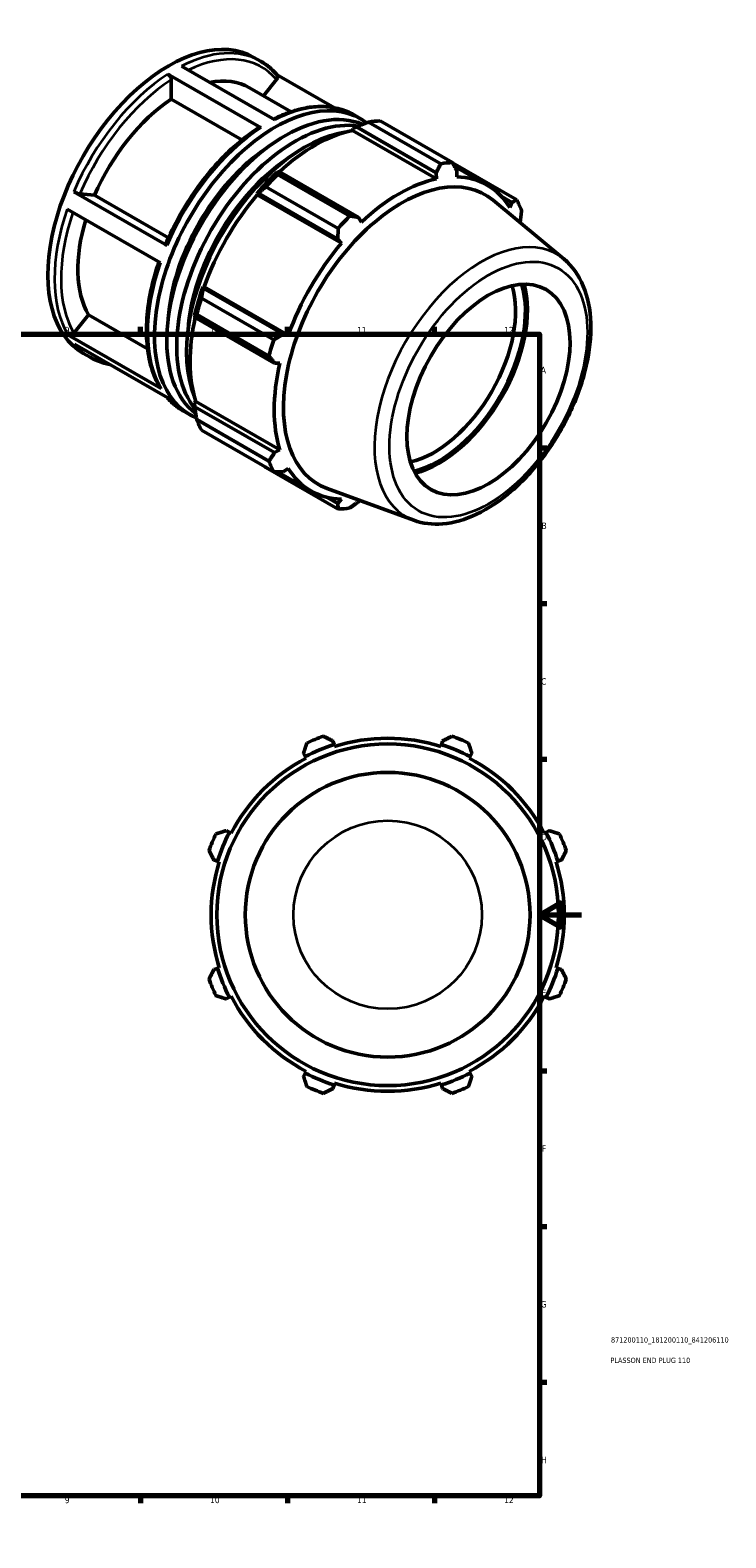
# Model space of a CAD drawing. Header units: millimetres. Extents: x -37 to 910, y -61 to 719.
# Tile 3 of 3: x 578 to 910, y 0 to 719. Entities that reach past the tile are written whole.
import ezdxf

# ---------------------------------------------------------------- set-up
doc = ezdxf.new("R2010")
doc.units = ezdxf.units.MM
for name, color, linetype, lineweight in [('Border (ANSI)', 7, 'Continuous', 70), ('Title (ISO)', 7, 'Continuous', 50), ('Visible (ANSI)', 7, 'Continuous', 50), ('Visible Narrow (ANSI)', 7, 'Continuous', 35)]:
    doc.layers.add(name, color=color, linetype=linetype, lineweight=lineweight)
doc.styles.add('Note Text (ANSI)', font='tahoma.ttf')
doc.styles.add('Note Text (ISO)', font='tahoma.ttf')

# ---------------------------------------------------------------- blocks, each defined once
blk = doc.blocks.new('Borders Default Border')
at = {"layer": 'Border (ANSI)'}
for p, q in [((70.08, 574), (70.08, 577.45)), ((140.17, 574), (140.17, 577.45)), ((210.25, 574), (210.25, 577.45)), ((280.33, 574), (280.33, 577.45)), ((350.42, 574), (350.42, 577.45)), ((490.58, 574), (490.58, 577.45)), ((560.67, 574), (560.67, 577.45)), ((630.75, 574), (630.75, 577.45)), ((700.83, 574), (700.83, 577.45)), ((770.92, 574), (770.92, 577.45)), ((20, 519.75), (16.55, 519.75)), ((821, 519.75), (824.45, 519.75)), ((20, 445.5), (16.55, 445.5)), ((821, 445.5), (824.45, 445.5)), ((20, 371.25), (16.55, 371.25)), ((821, 371.25), (824.45, 371.25)), ((20, 222.75), (16.55, 222.75)), ((821, 222.75), (824.45, 222.75)), ((20, 148.5), (16.55, 148.5)), ((821, 148.5), (824.45, 148.5)), ((20, 74.25), (16.55, 74.25)), ((821, 74.25), (824.45, 74.25)), ((70.08, 20), (70.08, 16.55)), ((140.17, 20), (140.17, 16.55)), ((210.25, 20), (210.25, 16.55)), ((280.33, 20), (280.33, 16.55)), ((350.42, 20), (350.42, 16.55)), ((490.58, 20), (490.58, 16.55)), ((560.67, 20), (560.67, 16.55)), ((630.75, 20), (630.75, 16.55)), ((700.83, 20), (700.83, 16.55)), ((770.92, 20), (770.92, 16.55))]:
    blk.add_line(p, q, dxfattribs=at)
at = {"layer": 'Border (ANSI)', "flags": 128}
for points in [[(420.5, 594), (420.5, 574), (414.73, 584), (426.27, 584), (420.5, 574)], [(20, 20), (20, 574), (821, 574), (821, 20), (20, 20)], [(0, 297), (20, 297), (10, 302.77), (10, 291.23), (20, 297)], [(841, 297), (821, 297), (831, 302.77), (831, 291.23), (821, 297)], [(420.5, 0), (420.5, 20), (414.73, 10), (426.27, 10), (420.5, 20)]]:
    blk.add_lwpolyline(points, dxfattribs=at)
at = {"layer": 'Border (ANSI)', "attachment_point": 7, "style": 'Note Text (ANSI)'}
for s, insert, char_height in [('1', (34.35, 574.4), 3.05), ('2', (104.2, 574.4), 3.05), ('3', (174.26, 574.34), 3.05), ('4', (244.23, 574.4), 3.05), ('5', (314.48, 574.34), 3.05), ('6', (384.49, 574.34), 3.05), ('7', (454.6, 574.4), 3.05), ('8', (524.63, 574.33), 3.05), ('9', (594.7, 574.34), 3.05), ('10', (663.96, 574.34), 3.048), ('11', (734.04, 574.4), 3.048), ('12', (804.13, 574.4), 3.048), ('A', (16.78, 555.35), 3.05), ('A', (821.63, 555.35), 3.05), ('B', (17.15, 481.1), 3.05), ('B', (821.99, 481.1), 3.05), ('C', (16.95, 406.8), 3.05), ('C', (821.8, 406.8), 3.05), ('D', (16.96, 332.6), 3.05), ('D', (821.81, 332.6), 3.05), ('E', (17.21, 258.35), 3.05), ('E', (822.05, 258.35), 3.05), ('F', (17.29, 184.1), 3.05), ('F', (822.14, 184.1), 3.05), ('G', (16.81, 109.79), 3.05), ('G', (821.66, 109.79), 3.05), ('H', (16.97, 35.6), 3.05), ('H', (821.81, 35.6), 3.05), ('1', (34.35, 16.55), 3.05), ('2', (104.2, 16.55), 3.05), ('3', (174.26, 16.49), 3.05), ('4', (244.23, 16.55), 3.05), ('5', (314.48, 16.49), 3.05), ('6', (384.49, 16.49), 3.05), ('7', (454.6, 16.55), 3.05), ('8', (524.63, 16.48), 3.05), ('9', (594.7, 16.49), 3.05), ('10', (663.96, 16.49), 3.048), ('11', (734.04, 16.55), 3.048), ('12', (804.13, 16.55), 3.048)]:
    blk.add_mtext(s, dxfattribs=dict(at, insert=insert, char_height=char_height))
blk = doc.blocks.new('Title Blocks ISO')
at = {"layer": 'Title (ISO)', "color": 232, "true_color": 0xca0064, "style": 'Note Text (ISO)'}
for tag, p in [('PART_NUMBER_001', (34.1, 73.13)), ('DESCRIPTION_001', (33.84, 63.4))]:
    blk.add_attdef(tag, p, '', height=2.5, dxfattribs=at)

msp = doc.modelspace()

# ---------------------------------------------------------------- linework, layer by layer
at = {"layer": 'Visible (ANSI)'}
for p, q in [((684.877, 705.962), (688.049, 704.136)), ((688.379, 672.39), (643.902, 698.003)), ((650.301, 701.726), (694.778, 676.114)), ((723.255, 681.934), (695.652, 697.829)), ((645.458, 685.984), (645.458, 695.305)), ((682.83, 691.476), (702.664, 680.054)), ((689.443, 687.668), (695.644, 695.378)), ((679.162, 666.575), (645.458, 685.984)), ((732.526, 678.523), (735.698, 676.697)), ((731.858, 671.154), (732.05, 671.97)), ((731.858, 671.154), (771.954, 648.064)), ((732.05, 671.97), (733.715, 672.866)), ((733.715, 672.866), (771.756, 650.96)), ((773.917, 655.272), (739.47, 675.108)), ((745.056, 675.65), (779.503, 655.813)), ((810.147, 638.03), (779.615, 655.612)), ((696.768, 651.59), (695.873, 651.137)), ((696.133, 650.152), (730.58, 630.315)), ((734.809, 629.683), (696.768, 651.59)), ((771.756, 650.96), (771.954, 648.064)), ((780.485, 654.039), (796.059, 645.07)), ((781.538, 648.993), (781.649, 651.919)), ((599.037, 641.855), (643.515, 616.243)), ((601.942, 640.836), (608.919, 640.196)), ((608.919, 640.196), (644.128, 619.921)), ((686.186, 640.919), (686.875, 641.154)), ((686.481, 640.433), (686.186, 640.919)), ((686.481, 640.433), (726.578, 617.343)), ((686.875, 641.154), (724.916, 619.248)), ((724.993, 624.423), (690.546, 644.26)), ((640.344, 607.99), (595.867, 633.602)), ((832.779, 609.663), (798.89, 637.855)), ((802.922, 639.552), (807.775, 636.758)), ((807.775, 636.758), (806.847, 634.306)), ((736.162, 627.452), (734.809, 629.683)), ((811.657, 627.235), (811.873, 627.679)), ((724.916, 619.248), (726.578, 617.343)), ((659.902, 591.183), (694.349, 571.346)), ((660.75, 595.904), (660.605, 596.612)), ((660.605, 596.612), (661.173, 596.597)), ((698.79, 573.998), (660.75, 595.904)), ((661.173, 596.597), (701.269, 573.507)), ((599.044, 574.463), (606.02, 583.137)), ((606.02, 583.137), (634.174, 566.925)), ((656.592, 583.101), (656.652, 582.106)), ((692.035, 563.555), (657.588, 583.391)), ((656.652, 582.106), (694.692, 560.199)), ((596.139, 573.681), (640.616, 548.069)), ((643.845, 543.54), (599.368, 569.152)), ((701.269, 573.507), (698.79, 573.998)), ((603.585, 564.796), (606.757, 562.969)), ((694.692, 560.199), (697.299, 560.14)), ((656.592, 541.273), (657.203, 541.847)), ((656.652, 539.388), (656.592, 541.273)), ((694.692, 517.482), (656.652, 539.388)), ((657.203, 541.847), (697.299, 518.757)), ((651.234, 537.357), (654.406, 535.53)), ((657.588, 533.286), (692.035, 513.449)), ((694.349, 508.322), (659.902, 528.159)), ((697.299, 518.757), (694.692, 517.482)), ((690.546, 510.376), (724.993, 490.539)), ((696.16, 508.352), (712.057, 499.198)), ((698.79, 508.403), (701.269, 509.962)), ((761.111, 485.21), (719.718, 500.371)), ((724.916, 493.242), (719.94, 496.107)), ((726.578, 495.275), (724.916, 493.242)), ((734.809, 494.201), (735.157, 494.716)), ((708.528, 374.172), (709.364, 372.566)), ((723.063, 378.241), (722.519, 379.967)), ((723.336, 377.378), (723.063, 378.241)), ((774.226, 378.241), (773.953, 377.378)), ((774.77, 379.967), (774.226, 378.241)), ((787.925, 372.566), (788.761, 374.172)), ((709.364, 372.566), (709.781, 371.763)), ((787.508, 371.763), (787.925, 372.566)), ((673.187, 336.389), (671.581, 337.225)), ((673.989, 335.971), (673.187, 336.389)), ((824.103, 336.389), (823.3, 335.971)), ((825.708, 337.225), (824.103, 336.389)), ((665.786, 323.233), (667.512, 322.689)), ((667.512, 322.689), (668.375, 322.417)), ((828.914, 322.417), (829.777, 322.689)), ((829.777, 322.689), (831.503, 323.233)), ((667.512, 271.527), (665.786, 270.983)), ((668.375, 271.799), (667.512, 271.527)), ((829.777, 271.527), (828.914, 271.799)), ((831.503, 270.983), (829.777, 271.527)), ((671.581, 256.991), (673.187, 257.827)), ((673.187, 257.827), (673.989, 258.245)), ((823.3, 258.245), (824.103, 257.827)), ((824.103, 257.827), (825.708, 256.991)), ((709.364, 221.65), (708.528, 220.045)), ((709.781, 222.453), (709.364, 221.65)), ((722.519, 214.249), (723.063, 215.975)), ((723.063, 215.975), (723.336, 216.839)), ((773.953, 216.839), (774.226, 215.975)), ((774.226, 215.975), (774.77, 214.249)), ((787.925, 221.65), (787.508, 222.453)), ((788.761, 220.045), (787.925, 221.65))]:
    msp.add_line(p, q, dxfattribs=at)
for radius in [81.45, 67.875]:
    msp.add_circle((748.645, 297.108), radius, dxfattribs=at)
for radius, start, end in [(90.5, 109.791984, 115.208016), (84.165, 72.5, 107.5), (90.5, 64.791984, 70.208016), (85.07, 107.5, 117.5), (85.07, 62.5, 72.5), (84.165, 117.5, 152.5), (84.165, 27.5, 62.5), (90.5, 154.791984, 160.208016), (85.07, 152.5, 162.5), (85.07, 17.5, 27.5), (90.5, 19.791984, 25.208016), (84.165, 162.5, 197.5), (84.165, 342.5, 17.5), (90.5, 199.791984, 205.208016), (85.07, 197.5, 207.5), (85.07, 332.5, 342.5), (90.5, 334.791984, 340.208016), (84.165, 207.5, 242.5), (84.165, 297.5, 332.5), (85.07, 242.5, 252.5), (84.165, 252.5, 287.5), (85.07, 287.5, 297.5), (90.5, 244.791984, 250.208016), (90.5, 289.791984, 295.208016)]:
    msp.add_arc((748.645, 297.108), radius, start, end, dxfattribs=at)
for centre, major_axis, start_param, end_param in [((644.231, 635.379), (40.646, 70.583), 0, 3.1415927), ((648.959, 632.657), (33.872, 58.819), 0, 0.4696912), ((648.959, 632.657), (-33.872, -58.819), 3.9980676, 4.9118302), ((695.052, 606.113), (40.646, 70.583), 6.2094274, 9.4973746), ((699.779, 603.391), (39.833, 69.172), 0.0712783, 3.0689608), ((704.507, 600.669), (39.833, 69.172), 0.2215328, 2.9183932), ((709.234, 597.946), (-39.833, -69.172), 3.5681502, 5.8566277), ((713.962, 595.224), (42.001, 72.936), 0.4780318, 1.0719493), ((717.801, 593.013), (45.162, 78.426), 0.3435016, 0.4380292), ((695.052, 606.113), (-36.13, -62.741), 4.0072491, 5.4175289), ((704.507, 600.669), (-36.13, -62.741), 4.0072491, 5.4175289), ((752.248, 573.176), (45.162, 78.426), 0.3435016, 0.4380292), ((713.962, 595.224), (-42.453, -73.72), 4.2304897, 4.4050227), ((717.801, 593.013), (45.162, 78.426), 1.1288997, 1.2234273), ((755.328, 571.403), (39.784, 69.085), 6.1834507, 9.5245126), ((754.058, 572.134), (-42.001, -72.936), 3.6196245, 4.2304897), ((754.058, 572.134), (42.001, 72.936), 5.975819, 6.5866842), ((713.962, 595.224), (42.001, 72.936), 1.26343, 1.8742952), ((752.248, 573.176), (45.162, 78.426), 5.8412887, 5.9358163), ((648.959, 632.657), (-33.872, -58.819), 5.1003126, 5.9590278), ((752.248, 573.176), (-45.162, -78.426), 4.2704924, 4.36502), ((754.058, 572.134), (-42.001, -72.936), 4.4050227, 5.0158879), ((770.722, 562.538), (-27.447, -47.662), 0.4907528, 2.6508399), ((773.056, 561.194), (29.094, 50.522), 3.6338597, 5.7909182), ((773.056, 561.194), (29.791, 51.733), 3.6546462, 5.7701318), ((713.962, 595.224), (-42.453, -73.72), 5.0158879, 5.1904208), ((717.801, 593.013), (45.162, 78.426), 1.9142979, 2.0088255), ((713.962, 595.224), (42.001, 72.936), 2.0656152, 2.6596934), ((752.248, 573.176), (-45.162, -78.426), 5.0558906, 5.1504181), ((754.058, 572.134), (-42.001, -72.936), 5.1904208, 5.8012861), ((717.801, 593.013), (-45.162, -78.426), 5.8412887, 5.9358163), ((752.248, 573.176), (-45.162, -78.426), 5.8412887, 5.9358163), ((754.058, 572.134), (-42.001, -72.936), 5.975819, 6.5866842), ((752.248, 573.176), (-45.162, -78.426), 0.3435016, 0.4380292)]:
    msp.add_ellipse(centre, major_axis=major_axis, ratio=0.5780931, start_param=start_param, end_param=end_param, dxfattribs=at)
msp.add_ellipse((796.693, 547.582), major_axis=(-27.447, -47.662), ratio=0.5780931, dxfattribs=at)
for points, knots in [([(643.902, 698.003), (644.094, 697.892), (644.32, 697.71), (644.674, 697.336), (644.866, 697.077), (645.137, 696.606), (645.265, 696.311), (645.413, 695.815), (645.458, 695.527), (645.458, 695.305)], [0, 0, 0, 0, 0.08140398, 0.08140398, 0.16288502, 0.16288502, 0.2444621, 0.2444621, 0.32612334, 0.32612334, 0.32612334, 0.32612334]), ([(695.812, 697.644), (695.363, 698.17), (694.899, 698.678), (693.944, 699.659), (693.453, 700.131), (692.442, 701.037), (691.923, 701.471), (690.86, 702.3), (690.315, 702.695), (689.2, 703.446), (688.631, 703.801), (688.049, 704.136)], [5.29687609, 5.29687609, 5.29687609, 5.29687609, 5.33744504, 5.33744504, 5.37801399, 5.37801399, 5.41858295, 5.41858295, 5.4591519, 5.4591519, 5.49972085, 5.49972085, 5.49972085, 5.49972085]), ([(695.81, 697.642), (695.856, 697.591), (695.896, 697.537), (696.044, 697.301), (696.124, 697.053), (696.161, 696.604), (696.122, 696.323), (695.962, 695.856), (695.81, 695.586), (695.644, 695.378)], [0.05706857, 0.05706857, 0.05706857, 0.05706857, 0.08140398, 0.08140398, 0.16288502, 0.16288502, 0.2444621, 0.2444621, 0.32612334, 0.32612334, 0.32612334, 0.32612334]), ([(732.526, 678.523), (730.426, 679.733), (728.171, 680.675), (723.426, 682.001), (720.936, 682.385), (715.788, 682.598), (713.13, 682.427), (707.706, 681.549), (704.939, 680.842), (699.501, 678.967), (696.832, 677.826), (694.162, 676.469)], [5.49972085, 5.49972085, 5.49972085, 5.49972085, 5.64627005, 5.64627005, 5.79281924, 5.79281924, 5.93936844, 5.93936844, 6.08591763, 6.08591763, 6.22464927, 6.22464927, 6.22464927, 6.22464927]), ([(687.25, 672.478), (683.669, 670.161), (680.122, 667.477), (673.205, 661.467), (669.836, 658.14), (663.387, 650.959), (660.307, 647.103), (654.537, 638.995), (651.848, 634.742), (646.95, 625.982), (644.742, 621.475), (642.812, 616.917)], [0.06134357, 0.06134357, 0.06134357, 0.06134357, 0.24833169, 0.24833169, 0.43531981, 0.43531981, 0.62230793, 0.62230793, 0.80929605, 0.80929605, 0.99628417, 0.99628417, 0.99628417, 0.99628417]), ([(687.25, 672.477), (687.259, 672.484), (687.269, 672.49), (687.415, 672.575), (687.607, 672.613), (687.961, 672.578), (688.187, 672.5), (688.379, 672.39)], [1.13567823, 1.13567823, 1.13567823, 1.13567823, 1.14163855, 1.14163855, 1.22311959, 1.22311959, 1.30452357, 1.30452357, 1.30452357, 1.30452357]), ([(601.942, 640.836), (601.776, 640.851), (601.535, 640.895), (601.08, 641.008), (600.786, 641.097), (600.279, 641.275), (599.976, 641.395), (599.494, 641.611), (599.229, 641.745), (599.037, 641.855)], [0.97809593, 0.97809593, 0.97809593, 0.97809593, 1.05969148, 1.05969148, 1.14122943, 1.14122943, 1.22270161, 1.22270161, 1.30412102, 1.30412102, 1.30412102, 1.30412102]), ([(643.515, 616.243), (643.323, 616.353), (643.136, 616.48), (642.908, 616.672), (642.828, 616.772), (642.802, 616.867), (642.804, 616.893), (642.815, 616.916)], [0, 0, 0, 0, 0.0814194, 0.0814194, 0.16289159, 0.16289159, 0.19607822, 0.19607822, 0.19607822, 0.19607822]), ([(639.564, 608.439), (638.013, 603.918), (636.75, 599.395), (634.828, 590.414), (634.179, 585.959), (633.549, 577.34), (633.568, 573.175), (634.283, 565.271), (634.979, 561.532), (637.044, 554.605), (638.413, 551.417), (640.107, 548.567)], [1.11166521, 1.11166521, 1.11166521, 1.11166521, 1.2957403, 1.2957403, 1.48278947, 1.48278947, 1.66983864, 1.66983864, 1.85688782, 1.85688782, 2.04393699, 2.04393699, 2.04393699, 2.04393699]), ([(761.111, 485.21), (765.382, 483.646), (770.062, 483.108), (780.145, 483.97), (785.581, 485.561), (796.68, 490.808), (802.343, 494.591), (813.126, 503.886), (818.243, 509.403), (827.424, 521.568), (831.492, 528.207), (838.215, 541.979), (840.87, 549.109), (844.495, 563.218), (845.459, 570.195), (845.503, 583.348), (844.579, 589.528), (840.767, 600.247), (837.935, 604.852), (833.734, 608.842), (833.263, 609.261), (832.779, 609.663)], [2.4578628, 2.4578628, 2.4578628, 2.4578628, 2.7404918, 2.7404918, 3.0526263, 3.0526263, 3.3841899, 3.3841899, 3.7164961, 3.7164961, 4.0468309, 4.0468309, 4.3768754, 4.3768754, 4.7085295, 4.7085295, 5.0413318, 5.0413318, 5.3608741, 5.3608741, 5.3999862, 5.3999862, 5.3999862, 5.3999862]), ([(599.044, 574.463), (598.877, 574.256), (598.636, 574.038), (598.182, 573.74), (597.887, 573.607), (597.38, 573.471), (597.078, 573.443), (596.596, 573.489), (596.331, 573.571), (596.139, 573.681)], [0.97809593, 0.97809593, 0.97809593, 0.97809593, 1.05969148, 1.05969148, 1.14122943, 1.14122943, 1.22270161, 1.22270161, 1.30412102, 1.30412102, 1.30412102, 1.30412102]), ([(606.757, 562.969), (608.857, 561.76), (611.111, 560.818), (614.318, 559.922), (615.166, 559.723), (616.028, 559.559)], [2.3581282, 2.3581282, 2.3581282, 2.3581282, 2.50467739, 2.50467739, 2.5561858, 2.5561858, 2.5561858, 2.5561858]), ([(640.616, 548.069), (640.424, 548.179), (640.237, 548.358), (640.118, 548.548), (640.112, 548.557), (640.107, 548.567)], [0, 0, 0, 0, 0.081419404, 0.081419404, 0.085525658, 0.085525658, 0.085525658, 0.085525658]), ([(643.63, 543.663), (644.03, 543.203), (644.44, 542.756), (645.339, 541.834), (645.83, 541.362), (646.841, 540.456), (647.359, 540.022), (648.423, 539.192), (648.968, 538.797), (650.083, 538.047), (650.652, 537.692), (651.234, 537.357)], [2.1600706, 2.1600706, 2.1600706, 2.1600706, 2.19585239, 2.19585239, 2.23642134, 2.23642134, 2.27699029, 2.27699029, 2.31755925, 2.31755925, 2.3581282, 2.3581282, 2.3581282, 2.3581282])]:
    msp.add_open_spline(points, degree=3, knots=knots, dxfattribs=at)
for points, weights in [([(733.715, 672.866), (736.509, 673.979), (739.47, 675.108)], [1.00447807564, 1.00849599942, 1.01170343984]), ([(771.756, 650.96), (772.824, 653.066), (773.917, 655.272)], [1.00184863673, 1.00133268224, 1]), ([(779.503, 655.813), (780.608, 653.82), (781.649, 651.919)], [1, 1.00133268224, 1.00184863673]), ([(696.133, 650.152), (696.432, 650.9), (696.768, 651.59)], [1.01170343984, 1.00849599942, 1.00447807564]), ([(686.875, 641.154), (688.648, 642.69), (690.546, 644.26)], [1.00447807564, 1.00849599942, 1.01170343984]), ([(807.775, 636.758), (808.947, 637.375), (810.147, 638.03)], [1.00184863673, 1.00133268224, 1]), ([(812.461, 632.903), (812.171, 630.232), (811.873, 627.679)], [1, 1.00133268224, 1.00184863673]), ([(730.58, 630.315), (732.748, 629.987), (734.809, 629.683)], [1, 1.00133268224, 1.00184863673]), ([(724.916, 619.248), (724.964, 621.777), (724.993, 624.423)], [1.00184863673, 1.00133268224, 1]), ([(659.902, 591.183), (660.31, 593.606), (660.75, 595.904)], [1.01170343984, 1.00849599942, 1.00447807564]), ([(656.652, 582.106), (657.085, 582.75), (657.588, 583.391)], [1.00447807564, 1.00849599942, 1.01170343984]), ([(694.349, 571.346), (696.625, 572.693), (698.79, 573.998)], [1, 1.00133268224, 1.00184863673]), ([(694.692, 560.199), (693.401, 561.837), (692.035, 563.555)], [1.00184863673, 1.00133268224, 1]), ([(657.588, 533.286), (657.085, 536.414), (656.652, 539.388)], [1.01170343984, 1.00849599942, 1.00447807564]), ([(690.546, 510.376), (690.451, 510.499), (690.355, 510.623)], [1.01170343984, 1.01154108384, 1.01137665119]), ([(692.035, 513.449), (693.401, 515.501), (694.692, 517.482)], [1, 1.00133268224, 1.00184863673]), ([(698.79, 508.403), (696.625, 508.358), (694.349, 508.322)], [1.00184863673, 1.00133268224, 1]), ([(724.993, 490.539), (724.964, 491.912), (724.916, 493.242)], [1, 1.00133268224, 1.00184863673]), ([(734.809, 494.201), (732.748, 492.667), (730.58, 491.081)], [1.00184863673, 1.00133268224, 1]), ([(722.519, 379.967), (720.306, 381.091), (718.001, 382.262)], [1.00447807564, 1.00849599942, 1.01170343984]), ([(779.288, 382.262), (776.983, 381.091), (774.77, 379.967)], [1.01170343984, 1.00849599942, 1.00447807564]), ([(710.1, 378.99), (709.298, 376.531), (708.528, 374.172)], [1.01170343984, 1.00849599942, 1.00447807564]), ([(788.761, 374.172), (787.991, 376.531), (787.189, 378.99)], [1.00447807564, 1.00849599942, 1.01170343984]), ([(671.581, 337.225), (669.221, 336.455), (666.763, 335.653)], [1.00447807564, 1.00849599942, 1.01170343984]), ([(830.526, 335.653), (828.068, 336.455), (825.708, 337.225)], [1.01170343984, 1.00849599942, 1.00447807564]), ([(663.491, 327.752), (664.661, 325.447), (665.786, 323.233)], [1.01170343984, 1.00849599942, 1.00447807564]), ([(831.503, 323.233), (832.628, 325.447), (833.799, 327.752)], [1.00447807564, 1.00849599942, 1.01170343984]), ([(665.786, 270.983), (664.661, 268.77), (663.491, 266.464)], [1.00447807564, 1.00849599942, 1.01170343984]), ([(833.799, 266.464), (832.628, 268.77), (831.503, 270.983)], [1.01170343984, 1.00849599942, 1.00447807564]), ([(666.763, 258.564), (669.221, 257.761), (671.581, 256.991)], [1.01170343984, 1.00849599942, 1.00447807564]), ([(825.708, 256.991), (828.068, 257.761), (830.526, 258.564)], [1.00447807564, 1.00849599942, 1.01170343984]), ([(708.528, 220.045), (709.298, 217.685), (710.1, 215.227)], [1.00447807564, 1.00849599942, 1.01170343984]), ([(787.189, 215.227), (787.991, 217.685), (788.761, 220.045)], [1.01170343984, 1.00849599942, 1.00447807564]), ([(718.001, 211.954), (720.306, 213.125), (722.519, 214.249)], [1.01170343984, 1.00849599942, 1.00447807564]), ([(774.77, 214.249), (776.983, 213.125), (779.288, 211.954)], [1.00447807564, 1.00849599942, 1.01170343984])]:
    msp.add_rational_spline(points, weights, degree=2, dxfattribs=at)
at = {"layer": 'Visible Narrow (ANSI)'}
msp.add_circle((748.645, 297.108), 44.914, dxfattribs=at)
for centre, major_axis, start_param, end_param in [((647.403, 633.553), (40.646, 70.583), 0, 0.7331201), ((648.959, 632.657), (39.548, 68.677), 6.0819685, 6.9849279), ((647.403, 633.553), (-40.646, -70.583), 3.9858827, 4.9219103), ((648.959, 632.657), (39.548, 68.677), 0.8459807, 1.7789189), ((691.88, 607.94), (40.646, 70.583), 0, 0.7331201), ((691.88, 607.94), (40.646, 70.583), 0.84429, 1.7803177), ((647.403, 633.553), (-40.646, -70.583), 5.0330802, 5.9691079), ((648.959, 632.657), (-39.548, -68.677), 5.0423153, 5.9677091), ((793.345, 549.51), (36.013, 62.537), 6.1834507, 9.5245126), ((691.88, 607.94), (-40.646, -70.583), 5.0330802, 5.9691079), ((647.403, 633.553), (-40.646, -70.583), 6.0802778, 6.2831853), ((691.88, 607.94), (-40.646, -70.583), 6.0802778, 6.2831853)]:
    msp.add_ellipse(centre, major_axis=major_axis, ratio=0.5780931, start_param=start_param, end_param=end_param, dxfattribs=at)
msp.add_ellipse((796.693, 547.582), major_axis=(-33.295, -57.818), ratio=0.5780931, dxfattribs=at)

# ---------------------------------------------------------------- block references
msp.add_blockref('Borders Default Border', (0, 0))
msp.add_blockref('Title Blocks ISO', (821, 20)).add_auto_attribs({'PART_NUMBER_001': '871200110_181200110_841206110', 'DESCRIPTION_001': 'PLASSON END PLUG 110'})

doc.saveas('drawing.dxf')
